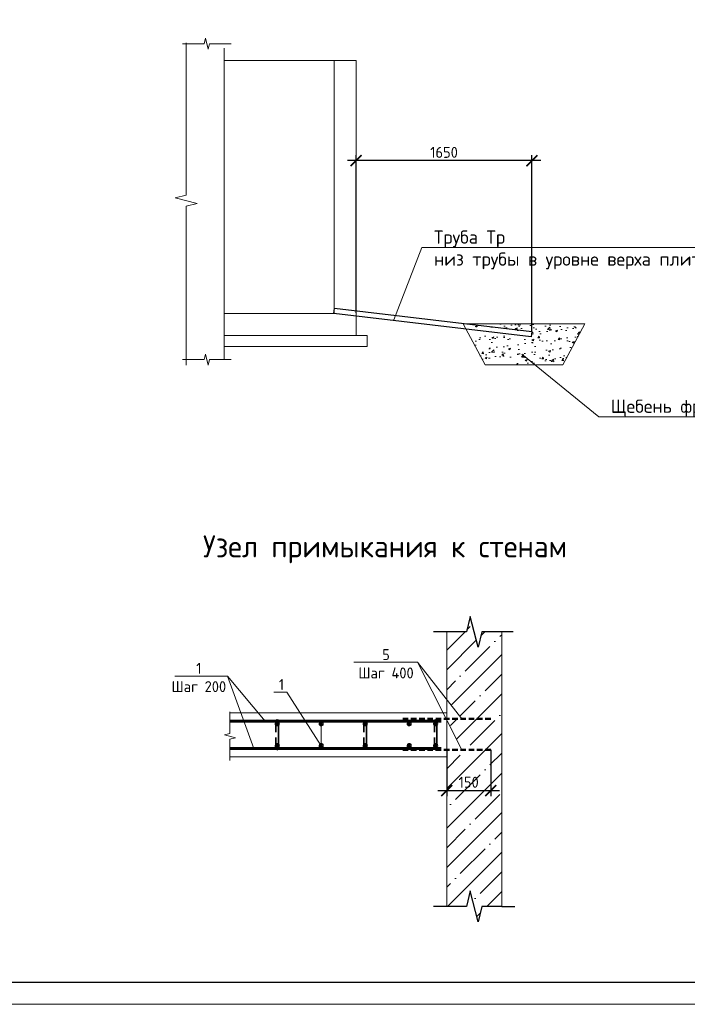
# Model space of a CAD drawing. Header units: millimetres. Extents: x 130535 to 1380046, y -52734 to 121434.
# Tile 17 of 64: x 364842 to 380018, y -7790 to 14584. Entities that reach past the tile are written whole.
import ezdxf
from ezdxf import colors
from ezdxf.entities.mleader import LeaderData, LeaderLine
from ezdxf.enums import TextEntityAlignment as Align
from ezdxf.math import Vec2, Vec3

# ---------------------------------------------------------------- set-up
doc = ezdxf.new("R2010")
doc.units = ezdxf.units.MM
doc.linetypes.add('DASHED2', pattern=[0.375, 0.25, -0.125])
doc.layers.get('DEFPOINTS').update_dxf_attribs({"color": 1, "lineweight": 0})
for name, color, linetype in [('ИЗМ', 3, 'Continuous'), ('Колонны', 7, 'Continuous'), ('ТОЛСТЫЕ_ОСНОВНЫЕ', 6, 'Continuous')]:
    doc.layers.add(name, color=color, linetype=linetype)
for name, color, linetype, lineweight in [('Основная 0.35', 200, 'Continuous', 35), ('Основная 0.60', 142, 'Continuous', 60), ('РАЗМЕРЫ', 1, 'Continuous', 9), ('Символы 0.20', 1, 'Continuous', 20), ('Тонкая', 81, 'Continuous', 20), ('Тонкая 0.20', 30, 'Continuous', 20), ('ТОНКИЕ', 7, 'Continuous', 9), ('штриховка', 7, 'Continuous', 18)]:
    doc.layers.add(name, color=color, linetype=linetype, lineweight=lineweight)
doc.styles.add('GOST-2.304_Type-B', font='GOST Common.ttf')
doc.styles.add('ГОСТ', font='isocpeur.ttf')
doc.dimstyles.new('СПДС', dxfattribs={"dimscale": 100, "dimtxt": 2.5, "dimasz": 2.5, "dimexe": 1.25, "dimexo": 0, "dimtad": 1, "dimdec": 0, "dimtxsty": 'GOST-2.304_Type-B', "dimblk": 'ARCHTICK', "dimcen": 2.5, "dimdle": 2, "dimadec": 0, "dimazin": 2, "dimtfac": 0.75, "dimtdec": 0, "dimtmove": 1, "dimatfit": 3, "dimfxl": 1, "dimtolj": 1, "dimarcsym": 1})

# ---------------------------------------------------------------- blocks, each defined once
blk = doc.blocks.new('*U5')
at = {"layer": 'ТОЛСТЫЕ_ОСНОВНЫЕ', "color": 6}
blk.add_lwpolyline([(20, 5), (589, 5), (589, 415), (20, 415)], close=True, dxfattribs=at)
at = {"layer": 'ТОНКИЕ'}
blk.add_lwpolyline([(0, 0), (594, 0), (594, 420), (0, 420)], close=True, dxfattribs=at)
blk = doc.blocks.new('_ArchTick')
at = {"color": 0, "linetype": 'ByBlock', "const_width": 0.15}
blk.add_lwpolyline([(-0.5, -0.5), (0.5, 0.5)], dxfattribs=at)
blk = doc.blocks.new('*D419')
at = {"layer": 'DEFPOINTS', "color": 0, "linetype": 'Continuous', "lineweight": 0, "transparency": 16777216}
for p in [(372491, 11382), (372491, 7924), (376485, 7501)]:
    blk.add_point(p, dxfattribs=at)
at = {"layer": 'РАЗМЕРЫ', "color": 0, "linetype": 'Continuous', "lineweight": -2, "transparency": 16777216}
for p, q in [((372491, 7924), (372491, 11507)), ((376485, 7501), (376485, 11507)), ((376685, 11382), (372291, 11382))]:
    blk.add_line(p, q, dxfattribs=at)
at = {"layer": 'РАЗМЕРЫ', "color": 0, "linetype": 'Continuous', "lineweight": -2, "transparency": 16777216, "xscale": 250, "yscale": 250, "zscale": 250, "rotation": 180}
blk.add_blockref('_ArchTick', (372491, 11382), dxfattribs=at)
at = {"layer": 'РАЗМЕРЫ', "color": 0, "linetype": 'Continuous', "lineweight": -2, "transparency": 16777216, "xscale": 250, "yscale": 250, "zscale": 250}
blk.add_blockref('_ArchTick', (376485, 11382), dxfattribs=at)
at = {"layer": 'РАЗМЕРЫ', "color": 0, "linetype": 'Continuous', "lineweight": 0, "transparency": 16777216, "insert": (374488, 11570), "char_height": 250, "attachment_point": 5, "style": 'GOST-2.304_Type-B'}
blk.add_mtext('\\A1;1650', dxfattribs=at)
blk = doc.blocks.new('_None')
blk = doc.blocks.new('*D591')
at = {"layer": 'DEFPOINTS', "color": 0, "linetype": 'Continuous', "lineweight": 0, "transparency": 16777216}
for p in [(374548, -2005), (375548, -2005), (375548, -2932)]:
    blk.add_point(p, dxfattribs=at)
at = {"layer": 'РАЗМЕРЫ', "color": 0, "linetype": 'Continuous', "lineweight": -2, "transparency": 16777216}
for p, q in [((374548, -2005), (374548, -3057)), ((375548, -2005), (375548, -3057)), ((374348, -2932), (375748, -2932))]:
    blk.add_line(p, q, dxfattribs=at)
at = {"layer": 'РАЗМЕРЫ', "color": 0, "linetype": 'Continuous', "lineweight": -2, "transparency": 16777216, "xscale": 250, "yscale": 250, "zscale": 250, "rotation": 180}
blk.add_blockref('_ArchTick', (374548, -2932), dxfattribs=at)
at = {"layer": 'РАЗМЕРЫ', "color": 0, "linetype": 'Continuous', "lineweight": -2, "transparency": 16777216, "xscale": 250, "yscale": 250, "zscale": 250}
blk.add_blockref('_ArchTick', (375548, -2932), dxfattribs=at)
at = {"layer": 'РАЗМЕРЫ', "color": 0, "linetype": 'Continuous', "lineweight": 0, "transparency": 16777216, "insert": (375048, -2744), "char_height": 250, "attachment_point": 5, "style": 'GOST-2.304_Type-B'}
blk.add_mtext('\\A1;150', dxfattribs=at)

msp = doc.modelspace()

# ---------------------------------------------------------------- hatches: boundary and pattern name
at = {"layer": 'Колонны', "linetype": 'Continuous', "lineweight": 0}
h = msp.add_hatch(dxfattribs=at)
h.set_pattern_fill('AR-CONC', color=256, scale=2.5)
h.set_pattern_definition([(50, (671123.8, 526713.28), (455.46167, -39.84771), [47.625, -523.875]), (355, (671123.8, 526713.3), (-88.10855, 477.6421), [38.1, -419.10146]), (100.451445, (671161.75, 526709.96), (367.35312, 437.79438), [40.47502, -445.2256]), (46.1842, (671123.8, 526840.3), (677.6976, -105.1058), [71.4375, -785.8125]), (96.63556, (671180.27, 526831.5), (593.5103, 618.5653), [60.71256, -667.839]), (351.18415, (671123.8, 526840.3), (593.5103, 618.5653), [57.1499, -628.6493]), (21, (671187.3, 526808.53), (379.03598, -255.663), [47.625, -523.875]), (326, (671187.3, 526808.53), (154.50507, 460.4699), [38.1, -419.1]), (71.451445, (671218.9, 526787.22), (533.54105, 204.80692), [40.47502, -445.22484]), (37.5, (671123.79, 526713.28), (7.72151, 211.387597), [0, -414.02, 0, -425.45, 0, -420.6875]), (7.5, (671123.8, 526713.28), (167.04916, 250.45144), [0, -242.57, 0, -404.495, 0, -160.3375]), (327.5, (670982.19, 526713.28), (338.97649, -14.32186), [0, -158.75, 0, -495.3, 0, -657.225]), (317.5, (670918.7, 526713.28), (370.32295, 63.56623), [0, -206.375, 0, -328.93, 0, -466.725])])
h.paths.add_polyline_path([(375017.5, 7499.4), (376471.6, 7327.5), (376484.9, 7451.8), (374945.5, 7633.7), (374924.5, 7672.9), (377689.9, 7672.9), (377189.9, 6739.7), (375424.5, 6739.7)])
at = {"layer": 'штриховка', "linetype": 'Continuous', "lineweight": 0}
h = msp.add_hatch(dxfattribs=at)
h.set_pattern_fill('ANSI35', color=256, scale=100)
h.set_pattern_definition([(45, (-210767.5, 123035), (-449.0128, 449.0128), []), (45, (-210318.5, 123035), (-449.0128, 449.0128), [793.75, -158.75, 0, -158.75])])
h.paths.add_polyline_path([(374547.7, -2163.8), (374547.7, -2163.8), (374547.7, -2005.5), (374895.7, -2005.5), (374547.7, -1322.4), (374547.7, -1303), (374895.7, -1303), (374547.7, -861.5), (374547.7, 676.2), (374997.7, 676.2), (375085.2, 1026.2), (375260.2, 326.2), (375347.7, 676.2), (375797.7, 676.2), (375797.7, -5563.8), (375347.7, -5563.8), (375260.2, -5913.8), (375085.2, -5213.8), (374997.7, -5563.8), (374547.7, -5563.8)])

# ---------------------------------------------------------------- linework, layer by layer
at = {"color": 0, "linetype": 'ByBlock', "lineweight": -2}
for p, q in [((374547.7, 676.2), (374247.7, 676.2)), ((374997.7, 676.2), (374547.7, 676.2)), ((376059.1, 676.2), (375347.7, 676.2)), ((374547.7, -5563.8), (374247.7, -5563.8)), ((374997.7, -5563.8), (374547.7, -5563.8)), ((375797.7, -5563.8), (375347.7, -5563.8)), ((375797.7, -5563.8), (376097.7, -5563.8))]:
    msp.add_line(p, q, dxfattribs=at)
at = {"linetype": 'DASHED2', "lineweight": 50, "ltscale": 500}
for p, q in [((373547.7, -1303), (375547.7, -1303)), ((373547.7, -2005.5), (375547.7, -2005.5))]:
    msp.add_line(p, q, dxfattribs=at)
at = {"linetype": 'ByBlock', "lineweight": 20, "ltscale": 0.5}
msp.add_lwpolyline([(368628, 14058.7), (368628, 10596.2), (368378, 10533.7), (368878, 10408.7), (368628, 10346.2), (368628, 6733.7)], dxfattribs=at)
at = {"color": 0, "linetype": 'ByBlock', "lineweight": -2}
for points in [[(375347.7, 676.2), (375260.2, 326.2), (375085.2, 1026.2), (374997.7, 676.2)], [(375347.7, -5563.8), (375260.2, -5913.8), (375085.2, -5213.8), (374997.7, -5563.8)]]:
    msp.add_lwpolyline(points, dxfattribs=at)
at = {"layer": 'ИЗМ', "linetype": 'Continuous', "lineweight": 30}
msp.add_lwpolyline([(371998.1, 8031.7), (376484.9, 7501.4), (376471.6, 7377.2), (371984.8, 7907.4), (371998.1, 8031.7)], dxfattribs=at)
at = {"layer": 'ИЗМ', "linetype": 'Continuous', "lineweight": 0}
msp.add_lwpolyline([(377689.9, 7672.9), (374924.5, 7672.9), (375424.5, 6739.7), (377189.9, 6739.7)], close=True, dxfattribs=at)
at = {"layer": 'Основная 0.35'}
for p, q in [((370667.7, -1353.8), (370667.7, -1603.8)), ((370727.7, -1353.8), (370727.7, -1973.8)), ((372667.7, -1353.8), (372667.7, -1603.8)), ((372727.7, -1353.8), (372727.7, -1973.8)), ((374267.7, -1353.8), (374267.7, -1603.8)), ((374327.7, -1353.8), (374327.7, -1973.8)), ((370667.7, -1973.8), (370667.7, -1723.8)), ((372667.7, -1973.8), (372667.7, -1723.8)), ((374267.7, -1973.8), (374267.7, -1723.8))]:
    msp.add_line(p, q, dxfattribs=at)
for centre, start, end in [((370697.7, -1353.8), 0, 180), ((374297.7, -1353.8), 0, 180), ((370697.7, -1973.8), 180, 0), ((374297.7, -1973.8), 180, 0)]:
    msp.add_arc(centre, 30, start, end, dxfattribs=at)
at = {"layer": 'Основная 0.60'}
for p, q in [((369620.3, -1353.8), (374422.7, -1353.8)), ((369620.3, -1973.8), (374422.7, -1973.8))]:
    msp.add_line(p, q, dxfattribs=at)
for centre in [(370697.7, -1413.8), (371697.7, -1413.8), (372697.7, -1413.8), (373697.7, -1413.8), (374297.7, -1413.8), (370697.7, -1913.8), (371697.7, -1913.8), (372697.7, -1913.8), (373697.7, -1913.8), (374297.7, -1913.8)]:
    msp.add_circle(centre, 30, dxfattribs=at)
at = {"layer": 'РАЗМЕРЫ', "linetype": 'Continuous', "lineweight": 0}
for p, q in [((373883.6, -18.9), (374895.7, -2005.5)), ((369561.8, -330), (370162.2, -1973.8))]:
    msp.add_line(p, q, dxfattribs=at)
at = {"layer": 'Символы 0.20'}
for points in [[(369561.8, -330), (368367.1, -330)], [(370420.8, -1353.8), (369561.8, -330)]]:
    msp.add_lwpolyline(points, dxfattribs=at)
at = {"layer": 'Тонкая'}
for points in [[(368543.6, 14039.3), (368618.6, 14039.3), (369033.4, 14039.3), (369064.6, 14164.3), (369127.1, 13914.3), (369158.4, 14039.3), (369573.1, 14039.3), (369648.1, 14039.3)], [(368543.6, 6861.6), (368618.6, 6861.6), (369033.4, 6861.6), (369064.6, 6986.6), (369127.1, 6736.6), (369158.4, 6861.6), (369573.1, 6861.6), (369648.1, 6861.6)], [(369620.3, -2252), (369620.3, -2177), (369620.3, -1762.2), (369745.3, -1731), (369495.3, -1668.5), (369620.3, -1637.2), (369620.3, -1222.5), (369620.3, -1147.5)]]:
    msp.add_lwpolyline(points, dxfattribs=at)
at = {"layer": 'Тонкая 0.20'}
for p, q in [((369491.4, 13933.7), (369491.4, 6861.6)), ((371991.4, 13657.4), (369491.4, 13657.4)), ((371991.4, 13657.4), (372491.4, 13657.4)), ((371991.4, 7919.9), (371991.4, 13657.4)), ((372491.4, 13657.4), (372491.4, 7919.9)), ((371991.4, 7907.4), (371991.4, 10989.7)), ((372491.4, 10989.7), (372491.4, 7407.4)), ((369491.4, 7907.4), (371991.4, 7907.4)), ((372741.4, 7407.4), (369491.4, 7407.4)), ((372741.4, 7407.4), (372741.4, 7157.4)), ((372741.4, 7157.4), (369491.4, 7157.4))]:
    msp.add_line(p, q, dxfattribs=at)
at = {"layer": 'Тонкая 0.20', "ltscale": 6}
for p, q in [((374547.7, -5563.8), (374547.7, 676.2)), ((375797.7, 676.2), (375797.7, -5563.8))]:
    msp.add_line(p, q, dxfattribs=at)
at = {"layer": 'Тонкая 0.20'}
for points in [[(374547.7, -1163.8), (369620.3, -1163.8)], [(369620.3, -2163.8), (374547.7, -2163.8), (374547.7, -1163.8)]]:
    msp.add_lwpolyline(points, dxfattribs=at)

# ---------------------------------------------------------------- block references
at = {"xscale": 100, "yscale": 100, "zscale": 100}
msp.add_blockref('*U5', (344595.6, -7790.1), dxfattribs=at)

# ---------------------------------------------------------------- texts
at = {"layer": 'Символы 0.20', "insert": (368914.7, -30), "char_height": 250, "attachment_point": 2, "style": 'GOST-2.304_Type-B'}
msp.add_mtext('1\\PШаг 200', dxfattribs=at)
at = {"layer": 'ТОНКИЕ', "linetype": 'Continuous', "lineweight": 0, "style": 'GOST-2.304_Type-B'}
msp.add_text('Узел примыкания к стенам', height=500, dxfattribs=at).set_placement((373146.6, 2616.2), align=Align.MIDDLE_CENTER)

# ---------------------------------------------------------------- dimensions: what is measured, and where the dimension line sits
at = {"layer": 'РАЗМЕРЫ', "color": 3, "linetype": 'Continuous', "lineweight": 0}
dim = msp.add_linear_dim(base=(372491.4, 11382.1), p1=(376484.9, 7501.4), p2=(372491.4, 7923.8), angle=180, text='1650', dimstyle='СПДС', override={"dimlfac": 0.2}, dxfattribs=at)
dim.commit()
dim.dimension.update_dxf_attribs({"geometry": '*D419', "text_midpoint": (374488.1, 11569.6)})
at = {"layer": 'РАЗМЕРЫ', "linetype": 'Continuous', "lineweight": 0}
dim = msp.add_linear_dim(base=(375547.7, -2931.7), p1=(374547.7, -2005.5), p2=(375547.7, -2005.5), text='150', dimstyle='СПДС', dxfattribs=at)
dim.commit()
dim.dimension.update_dxf_attribs({"geometry": '*D591', "text_midpoint": (375047.7, -2744.2)})

# ---------------------------------------------------------------- leaders
at = {"layer": 'Символы 0.20', "ltscale": 100}
ml = msp.add_multileader_mtext('Standard', dxfattribs=at)
ml.set_content('Труба Тр\\Pниз трубы в уровне верха плиты', color=256, style='ГОСТ')
ml.set_leader_properties(color=256, linetype='ByLayer', lineweight=-1)
ml.set_arrow_properties(name='NONE')
ml.build(insert=Vec2(0, 0))
ml.multileader.update_dxf_attribs({"text_left_attachment_type": 6, "text_right_attachment_type": 6, "dogleg_length": 2.5, "arrow_head_size": 45, "scale": 100})
ctx = ml.context
ctx.base_point, ctx.scale, ctx.char_height, ctx.arrow_head_size, ctx.landing_gap_size, ctx.plane_origin = Vec3(374236, 9404.1), 100, 300, 45, 22.5, Vec3(368339.5, 6093.6)
ctx.left_attachment, ctx.right_attachment = 6, 6
notes = []
notes.append((ctx, [(1, (1, 1, 0), (373986, 9404.1), (1, 0), 250, [(0, [(373346.6, 7763.7)], 0, [])])]))
ctx.mtext.insert, ctx.mtext.width, ctx.mtext.flow_direction = Vec3(374258.5, 9794.1), 6442.783, 5
ml = msp.add_multileader_mtext('Standard', dxfattribs=at)
ml.set_content('Щебень фр.20-40', color=256, style='ГОСТ')
ml.set_leader_properties(color=256, linetype='ByLayer', lineweight=-1)
ml.set_arrow_properties(name='NONE')
ml.build(insert=Vec2(0, 0))
ml.multileader.update_dxf_attribs({"text_left_attachment_type": 6, "text_right_attachment_type": 6, "dogleg_length": 2.5, "arrow_head_size": 45, "scale": 100})
ctx = ml.context
ctx.base_point, ctx.scale, ctx.char_height, ctx.arrow_head_size, ctx.landing_gap_size, ctx.plane_origin = Vec3(378255, 5560.4), 100, 300, 45, 22.5, Vec3(372358.5, 2249.9)
ctx.left_attachment, ctx.right_attachment = 6, 6
notes.append((ctx, [(1, (1, 1, 0), (378005, 5560.4), (1, 0), 250, [(0, [(376254, 6986.9)], 0, [])])]))
ctx.mtext.insert, ctx.mtext.width, ctx.mtext.flow_direction = Vec3(378277.5, 5950.4), 2129.129, 5
at = {"layer": 'Символы 0.20'}
ml = msp.add_multileader_mtext('Standard', dxfattribs=at)
ml.set_content('5\\PШаг 400', color=256, style='GOST-2.304_Type-B')
ml.set_leader_properties(color=256, linetype='ByLayer', lineweight=-1)
ml.set_arrow_properties(name='NONE')
ml.build(insert=Vec2(0, 0))
ml.multileader.update_dxf_attribs({"text_left_attachment_type": 6, "text_right_attachment_type": 6, "dogleg_length": 1, "arrow_head_size": 18, "scale": 20})
ctx = ml.context
ctx.base_point, ctx.scale, ctx.char_height, ctx.arrow_head_size, ctx.landing_gap_size, ctx.plane_origin = Vec3(372555, -18.9), 20, 250, 18, 9, Vec3(375029.1, 105.7)
ctx.left_attachment, ctx.right_attachment, ctx.text_align_type = 6, 6, 1
notes.append((ctx, [(0, (1, 1, 0), (373883.6, -18.9), (-1, 0), 100, [(0, [(374895.7, -1303)], 0, [])])]))
ctx.mtext.insert, ctx.mtext.alignment, ctx.mtext.flow_direction = Vec3(373169.3, 281.1), 2, 5
ml = msp.add_multileader_mtext('Standard', dxfattribs=at)
ml.set_content('1', color=256, style='GOST-2.304_Type-B')
ml.set_leader_properties(color=256, linetype='ByLayer', lineweight=-1)
ml.set_arrow_properties(name='NONE')
ml.build(insert=Vec2(0, 0))
ml.multileader.update_dxf_attribs({"text_left_attachment_type": 6, "text_right_attachment_type": 6, "dogleg_length": 1, "arrow_head_size": 18, "scale": 20})
ctx = ml.context
ctx.base_point, ctx.scale, ctx.char_height, ctx.arrow_head_size, ctx.landing_gap_size, ctx.plane_origin = Vec3(370723.1, -697.8), 20, 250, 18, 9, Vec3(373164.5, 3456.2)
ctx.left_attachment, ctx.right_attachment = 6, 6
notes.append((ctx, [(0, (1, 1, 0), (370916.1, -697.8), (-1, 0), 100, [(1, [(371697.7, -1413.8), (371697.7, -1913.8)], 0, [])])]))
ctx.mtext.insert, ctx.mtext.width, ctx.mtext.flow_direction = Vec3(370732.1, -397.8), 28.429, 5
for ctx, leaders in notes:
    for number, flags, end, landing, length, lines in leaders:
        leader = LeaderData()
        leader.index, (leader.has_last_leader_line, leader.has_dogleg_vector, leader.attachment_direction) = number, flags
        leader.last_leader_point, leader.dogleg_vector, leader.dogleg_length = Vec3(end), Vec3(landing), length
        for number, points, colour, breaks in lines:
            line = LeaderLine()
            line.index, line.vertices, line.color, line.breaks = number, Vec3.list(points), colors.encode_raw_color(colour), breaks
            leader.lines.append(line)
        ctx.leaders.append(leader)

doc.saveas('drawing.dxf')
